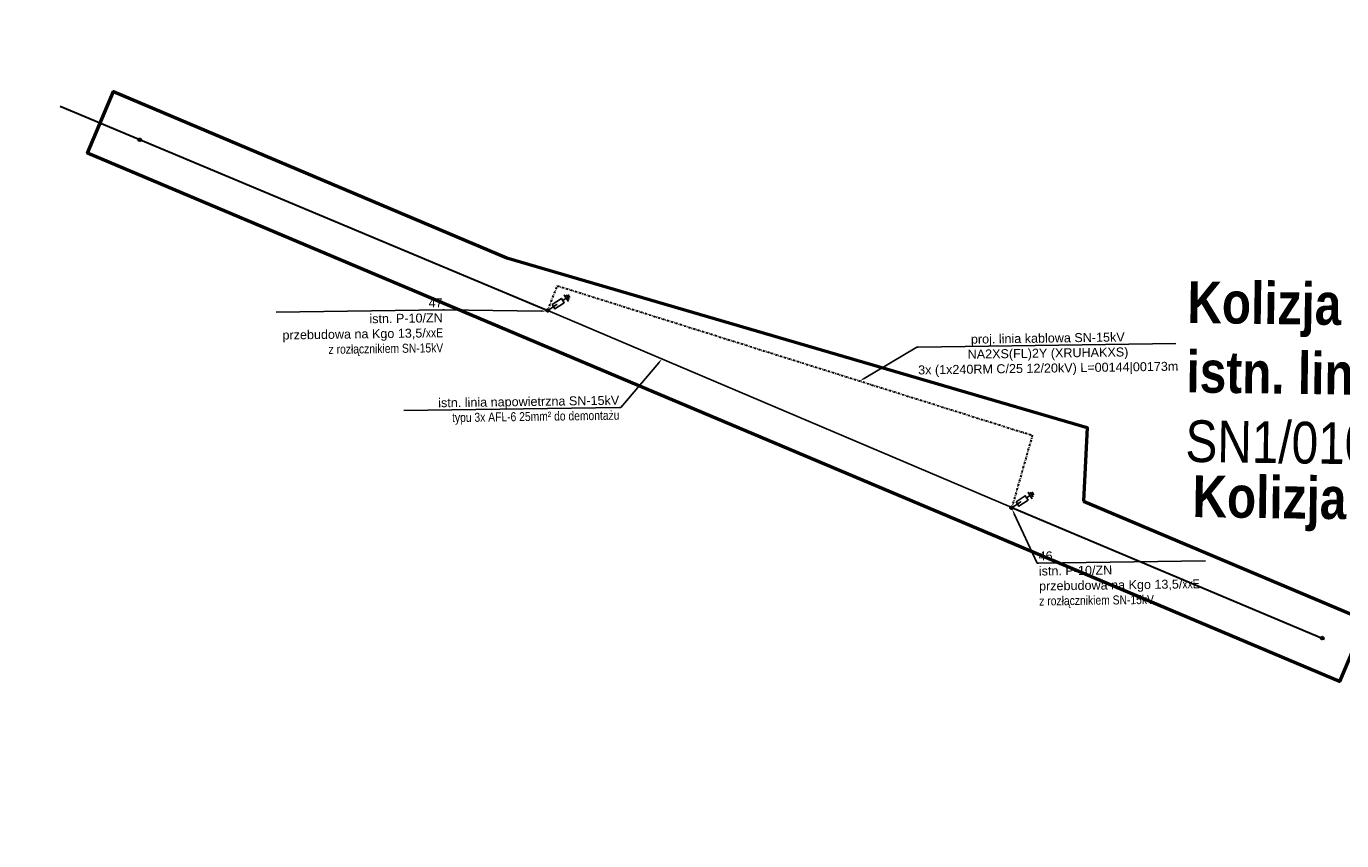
# Model space of a CAD drawing. Header units: millimetres. Extents: x 6504137 to 6515825, y 5737606 to 5784558.
# Tile 65 of 115: x 6512856 to 6513171, y 5760967 to 5761163. Entities that reach past the tile are written whole.
import ezdxf
from ezdxf import colors
from ezdxf.entities.mleader import LeaderData, LeaderLine
from ezdxf.math import Vec2, Vec3

# ---------------------------------------------------------------- set-up
doc = ezdxf.new("R2010")
doc.units = ezdxf.units.MM
doc.linetypes.add('KRESKAKROPKA', pattern=[1, 0.5, -0.25, 0, -0.25])
for name, color, linetype in [('- kolizja linia SN', 1, 'Continuous'), ('_-demontaż', 1, 'DEMONTAZ'), ('_Kąt załomu', 7, 'Continuous'), ('_Opisy', 7, 'Continuous')]:
    doc.layers.add(name, color=color, linetype=linetype)
for name, color, linetype, lineweight in [('-Linia kablowa SN', 1, 'KRESKAKROPKA', 30), ('_trasa_slupy', 1, 'Continuous', 20), ('_Zakres mapy projektowej', 4, 'Continuous', 50)]:
    doc.layers.add(name, color=color, linetype=linetype, lineweight=lineweight)
doc.layers.add('istn. linia nap.', color=7, linetype='Continuous', lineweight=0, true_color=0x000000)
doc.styles.add('Arial_Narr', font='ARIALN.TTF')
doc.styles.get("Standard").update_dxf_attribs({"font": 'ARIALN.TTF'})
doc.linetypes.add('DEMONTAZ', pattern='A,1,["x",Standard,S=1,R=0,X=-0.1,Y=-0.35],1', length=2)
doc.dimstyles.new('Kat załomu', dxfattribs={"dimtxt": 2.2, "dimasz": 5, "dimexe": 0.18, "dimexo": 0.0625, "dimtad": 0, "dimtih": 1, "dimtoh": 1, "dimdec": 4, "dimzin": 0, "dimdsep": 46, "dimtxsty": 'Standard', "dimcen": 0.9, "dimse1": 1, "dimse2": 1, "dimadec": 0, "dimazin": 0, "dimtfac": 1, "dimtdec": 4, "dimtofl": 0, "dimtmove": 0, "dimatfit": 3, "dimfxl": 1, "dimtolj": 1, "dimtzin": 0, "dimarcsym": 0})

# ---------------------------------------------------------------- blocks, each defined once
blk = doc.blocks.new('*D36')
at = {"layer": '_Kąt załomu', "color": 0, "lineweight": -2, "transparency": 16777216}
for start, end in [(15.8019, 77.7867), (297.241, 359.2576)]:
    blk.add_arc((6512550.21, 5763015.53), 21.59, start, end, dxfattribs=at)
at = {"layer": '_Kąt załomu', "color": 0, "transparency": 16777216}
for points in [[(6512554.69, 5763035.8), (6512554.86, 5763037.46), (6512549.8, 5763037.11)], [(6512560.38, 5762995.55), (6512559.8, 5762997.11), (6512555.41, 5762994.58)]]:
    blk.add_solid(points, dxfattribs=at)
at = {"layer": 'Defpoints', "color": 0, "transparency": 16777216}
for p in [(6512523.51, 5764422.88), (6512567.81, 5763028.02), (6512550.21, 5763015.53), (6513310.87, 5759951.21)]:
    blk.add_point(p, dxfattribs=at)
at = {"layer": '_Kąt załomu', "color": 0, "transparency": 16777216, "insert": (6512571.61, 5763018.35), "char_height": 2.2, "attachment_point": 5, "rotation": 276}
blk.add_mtext('\\A1;167°', dxfattribs=at)
blk = doc.blocks.new('*D37')
at = {"layer": '_Kąt załomu', "color": 0, "lineweight": -2, "transparency": 16777216}
for start, end in [(11.0255, 91.3072), (274.5661, 354.7857)]:
    blk.add_arc((6513310.87, 5759951.21), 22.72, start, end, dxfattribs=at)
at = {"layer": '_Kąt załomu', "color": 0, "transparency": 16777216}
for points in [[(6513310.46, 5759973.1), (6513310.24, 5759974.75), (6513305.4, 5759973.26)], [(6513312.66, 5759927.73), (6513312.71, 5759929.39), (6513307.68, 5759928.71)]]:
    blk.add_solid(points, dxfattribs=at)
at = {"layer": 'Defpoints', "color": 0, "transparency": 16777216}
for p in [(6512550.21, 5763015.53), (6513310.87, 5759951.21), (6513330.4, 5759939.6), (6513238.18, 5759438.35)]:
    blk.add_point(p, dxfattribs=at)
at = {"layer": '_Kąt załomu', "color": 0, "transparency": 16777216, "insert": (6513333.56, 5759952.37), "char_height": 2.2, "attachment_point": 5, "rotation": 276}
blk.add_mtext('\\A1;202°', dxfattribs=at)
blk = doc.blocks.new('OKRAG_PELNY')
at = {"color": 0}
blk.add_lwpolyline([(0.5, 0), (0.482963, -0.12941), (0.433013, -0.25), (0.353553, -0.353553), (0.25, -0.433013), (0.12941, -0.482963), (0, -0.5), (-0.12941, -0.482963), (-0.25, -0.433013), (-0.353553, -0.353553), (-0.433013, -0.25), (-0.482963, -0.12941), (-0.5, 0), (-0.482963, 0.12941), (-0.433013, 0.25), (-0.353553, 0.353553), (-0.25, 0.433013), (-0.12941, 0.482963), (0, 0.5), (0.12941, 0.482963), (0.25, 0.433013), (0.353553, 0.353553), (0.433013, 0.25), (0.482963, 0.12941)], close=True, dxfattribs=at)

msp = doc.modelspace()

# ---------------------------------------------------------------- linework, layer by layer
at = {"layer": '- kolizja linia SN', "linetype": 'ByBlock'}
for points in [[(6512984.40519, 5761097.02275), (6512985.25496, 5761097.5804), (6512984.76766, 5761098.32295), (6512985.7644, 5761096.80408)], [(6512985.95972, 5761097.28954), (6512985.95972, 5761097.28954), (6512985.25438, 5761098.36436)], [(6512985.73037, 5761098.37997), (6512985.73037, 5761098.37997), (6512986.12635, 5761097.77657)], [(6512982.17277, 5761095.55775), (6512982.99069, 5761096.0945), (6512980.80787, 5761094.65657)]]:
    msp.add_lwpolyline(points, dxfattribs=at)
msp.add_lwpolyline([(6512981.84846, 5761096.05195), (6512984.08087, 5761097.51695), (6512984.75962, 5761096.48265), (6512982.52721, 5761095.01765)], close=True, dxfattribs=at)
at = {"layer": '- kolizja linia SN', "linetype": 'ByBlock', "elevation": 100}
for points in [[(6513095.71364, 5761049.68264), (6513096.5634, 5761050.24029), (6513096.07611, 5761050.98284), (6513097.07285, 5761049.46398)], [(6513097.26817, 5761049.94944), (6513097.26817, 5761049.94944), (6513096.56282, 5761051.02426)], [(6513097.03881, 5761051.03987), (6513097.03881, 5761051.03987), (6513097.43479, 5761050.43646)], [(6513093.48122, 5761048.21764), (6513094.29914, 5761048.75439), (6513092.11632, 5761047.31647)]]:
    msp.add_lwpolyline(points, dxfattribs=at)
msp.add_lwpolyline([(6513093.15691, 5761048.71184), (6513095.38932, 5761050.17685), (6513096.06807, 5761049.14255), (6513093.83565, 5761047.67755)], close=True, dxfattribs=at)
at = {"layer": '-Linia kablowa SN', "elevation": 100}
msp.add_lwpolyline([(6512980.82205, 5761094.66074), (6512980.82205, 5761094.66074), (6512980.82205, 5761094.66074), (6512980.82205, 5761094.66074), (6512980.82205, 5761094.66074), (6512980.82205, 5761094.66074), (6512980.82205, 5761094.66074), (6512980.82205, 5761094.66074), (6512980.82205, 5761094.66074), (6512980.82205, 5761094.66074), (6512980.82205, 5761094.66074), (6512980.82205, 5761094.66074), (6512980.82205, 5761094.66074), (6512980.82205, 5761094.66074), (6512980.82205, 5761094.66074), (6512980.82205, 5761094.66074), (6512980.82205, 5761094.66074), (6512980.82205, 5761094.66074), (6512980.82205, 5761094.66074), (6512980.82205, 5761094.66074), (6512980.82205, 5761094.66074), (6512980.82205, 5761094.66074), (6512980.82205, 5761094.66074), (6512980.82205, 5761094.66074), (6512980.82205, 5761094.66074), (6512980.82205, 5761094.66074), (6512980.82205, 5761094.66074), (6512980.82205, 5761094.66074), (6512980.82205, 5761094.66074), (6512980.82205, 5761094.66074), (6512980.82205, 5761094.66074), (6512980.82205, 5761094.66074), (6512980.82205, 5761094.66074), (6512980.82205, 5761094.66074), (6512980.82205, 5761094.66074), (6512980.82205, 5761094.66074), (6512980.82205, 5761094.66074), (6512980.82205, 5761094.66074), (6512980.82205, 5761094.66074), (6512980.82205, 5761094.66074), (6512980.82205, 5761094.66074), (6512980.82205, 5761094.66074), (6512980.82205, 5761094.66074), (6512980.82205, 5761094.66074), (6512980.82205, 5761094.66074), (6512980.82205, 5761094.66074), (6512980.82205, 5761094.66074), (6512980.82205, 5761094.66074), (6512980.82205, 5761094.66074), (6512980.82205, 5761094.66074), (6512980.82205, 5761094.66074), (6512980.82205, 5761094.66074), (6512980.82205, 5761094.66074), (6512980.82205, 5761094.66074), (6512980.82205, 5761094.66074), (6512980.82205, 5761094.66074), (6512980.82205, 5761094.66074), (6512980.82205, 5761094.66074), (6512980.82205, 5761094.66074), (6512980.82205, 5761094.66074), (6512980.82205, 5761094.66074), (6512980.82205, 5761094.66074), (6512980.82205, 5761094.66074), (6512980.82205, 5761094.66074), (6512980.82205, 5761094.66074), (6512980.82205, 5761094.66074), (6512980.82205, 5761094.66074), (6512980.82205, 5761094.66074), (6512980.82205, 5761094.66074), (6512980.82205, 5761094.66074), (6512980.82205, 5761094.66074), (6512980.82205, 5761094.66074), (6512980.82205, 5761094.66074), (6512980.82205, 5761094.66074), (6512980.82205, 5761094.66074), (6512980.82205, 5761094.66074), (6512980.82205, 5761094.66074), (6512980.82205, 5761094.66074), (6512980.82205, 5761094.66074), (6512980.82205, 5761094.66074), (6512980.82205, 5761094.66074), (6512980.82205, 5761094.66074), (6512980.82205, 5761094.66074), (6512980.82205, 5761094.66074), (6512980.82205, 5761094.66074), (6512980.82205, 5761094.66074), (6512980.82205, 5761094.66074), (6512980.82205, 5761094.66074), (6512980.82205, 5761094.66074), (6512980.82205, 5761094.66074), (6512980.82205, 5761094.66074), (6512980.82205, 5761094.66074), (6512980.82205, 5761094.66074), (6512980.82205, 5761094.66074), (6512980.82205, 5761094.66074), (6512980.82205, 5761094.66074), (6512980.82205, 5761094.66074), (6512980.82205, 5761094.66074), (6512980.82205, 5761094.66074), (6512980.82205, 5761094.66074), (6512980.82205, 5761094.66074), (6512980.82205, 5761094.66074), (6512980.82205, 5761094.66074), (6512980.82205, 5761094.66074), (6512980.82205, 5761094.66074), (6512980.82205, 5761094.66074), (6512980.82205, 5761094.66074), (6512980.82205, 5761094.66074), (6512980.82205, 5761094.66074), (6512980.82205, 5761094.66074), (6512980.82205, 5761094.66074), (6512980.82205, 5761094.66074), (6512980.82205, 5761094.66074), (6512980.82205, 5761094.66074), (6512980.82205, 5761094.66074), (6512980.82205, 5761094.66074), (6512980.82205, 5761094.66074), (6512980.82205, 5761094.66074), (6512980.82205, 5761094.66074), (6512980.82205, 5761094.66074), (6512980.82205, 5761094.66074), (6512980.82205, 5761094.66074), (6512980.82205, 5761094.66074), (6512980.82205, 5761094.66074), (6512980.82205, 5761094.66074), (6512980.82205, 5761094.66074), (6512980.82205, 5761094.66074), (6512980.82205, 5761094.66074), (6512980.82205, 5761094.66074), (6512980.82205, 5761094.66074), (6512980.82205, 5761094.66074), (6512980.82205, 5761094.66074), (6512980.82205, 5761094.66074), (6512980.82205, 5761094.66074), (6512980.82205, 5761094.66074), (6512980.82205, 5761094.66074), (6512980.82205, 5761094.66074), (6512980.82205, 5761094.66074), (6512980.82205, 5761094.66074), (6512980.82205, 5761094.66074), (6512980.82205, 5761094.66074), (6512980.82205, 5761094.66074), (6512980.82205, 5761094.66074), (6512980.82205, 5761094.66074), (6512980.82205, 5761094.66074), (6512980.82205, 5761094.66074), (6512980.82205, 5761094.66074), (6512980.82205, 5761094.66074), (6512980.82205, 5761094.66074), (6512980.82205, 5761094.66074), (6512980.82205, 5761094.66074), (6512980.82205, 5761094.66074), (6512980.82205, 5761094.66074), (6512980.82205, 5761094.66074), (6512980.82205, 5761094.66074), (6512980.82205, 5761094.66074), (6512980.82205, 5761094.66074), (6512980.82205, 5761094.66074), (6512980.82205, 5761094.66074), (6512980.82205, 5761094.66074), (6512980.82205, 5761094.66074), (6512980.82205, 5761094.66074), (6512980.82205, 5761094.66074), (6512980.82205, 5761094.66074), (6512980.82205, 5761094.66074), (6512980.82205, 5761094.66074), (6512980.82205, 5761094.66074), (6512980.82205, 5761094.66074), (6512980.82205, 5761094.66074), (6512980.82205, 5761094.66074), (6512980.82205, 5761094.66074), (6512980.82205, 5761094.66074), (6512980.82205, 5761094.66074), (6512980.82205, 5761094.66074), (6512980.82205, 5761094.66074), (6512980.82205, 5761094.66074), (6512980.82205, 5761094.66074), (6512980.82205, 5761094.66074), (6512980.82205, 5761094.66074), (6512980.82205, 5761094.66074), (6512980.82205, 5761094.66074), (6512980.82205, 5761094.66074), (6512980.82205, 5761094.66074), (6512980.82205, 5761094.66074), (6512980.82205, 5761094.66074), (6512980.82205, 5761094.66074), (6512980.82205, 5761094.66074), (6512980.82205, 5761094.66074), (6512980.82205, 5761094.66074), (6512980.82205, 5761094.66074), (6512980.82205, 5761094.66074), (6512980.82205, 5761094.66074), (6512980.82205, 5761094.66074), (6512980.82205, 5761094.66074), (6512980.82205, 5761094.66074), (6512980.82205, 5761094.66074), (6512980.82205, 5761094.66074), (6512980.82205, 5761094.66074), (6512980.82205, 5761094.66074), (6512983.13663, 5761100.57107), (6512983.13663, 5761100.57107), (6512983.13663, 5761100.57107), (6512983.13663, 5761100.57107), (6512983.13663, 5761100.57107), (6512983.13663, 5761100.57107), (6512983.13663, 5761100.57107), (6512983.13663, 5761100.57107), (6512983.13663, 5761100.57107), (6512983.13663, 5761100.57107), (6512983.13663, 5761100.57107), (6512983.13663, 5761100.57107), (6512983.13663, 5761100.57107), (6512983.13663, 5761100.57107), (6512983.13663, 5761100.57107), (6512983.13663, 5761100.57107), (6512983.13663, 5761100.57107), (6512983.13663, 5761100.57107), (6512983.13663, 5761100.57107), (6512983.13663, 5761100.57107), (6512983.13663, 5761100.57107), (6512983.13663, 5761100.57107), (6512983.13663, 5761100.57107), (6512983.13663, 5761100.57107), (6512983.13663, 5761100.57107), (6512983.13663, 5761100.57107), (6512983.13663, 5761100.57107), (6512983.13663, 5761100.57107), (6512983.13663, 5761100.57107), (6512983.13663, 5761100.57107), (6512983.13663, 5761100.57107), (6512983.13663, 5761100.57107), (6512983.13663, 5761100.57107), (6513034.39335, 5761084.42904), (6513034.39335, 5761084.42904), (6513034.39335, 5761084.42904), (6513034.39335, 5761084.42904), (6513034.39335, 5761084.42904), (6513034.39335, 5761084.42904), (6513034.39335, 5761084.42904), (6513034.39335, 5761084.42904), (6513034.39335, 5761084.42904), (6513034.39335, 5761084.42904), (6513034.39335, 5761084.42904), (6513034.39335, 5761084.42904), (6513034.39335, 5761084.42904), (6513034.39335, 5761084.42904), (6513034.39335, 5761084.42904), (6513034.39335, 5761084.42904), (6513034.39335, 5761084.42904), (6513034.39335, 5761084.42904), (6513034.39335, 5761084.42904), (6513034.39335, 5761084.42904), (6513034.39335, 5761084.42904), (6513034.39335, 5761084.42904), (6513034.39335, 5761084.42904), (6513034.39335, 5761084.42904), (6513034.39335, 5761084.42904), (6513034.39335, 5761084.42904), (6513034.39335, 5761084.42904), (6513034.39335, 5761084.42904), (6513034.39335, 5761084.42904), (6513034.39335, 5761084.42904), (6513034.39335, 5761084.42904), (6513034.39335, 5761084.42904), (6513034.39335, 5761084.42904), (6513097.0708, 5761064.69007), (6513097.0708, 5761064.69007), (6513097.0708, 5761064.69007), (6513097.0708, 5761064.69007), (6513097.0708, 5761064.69007), (6513097.0708, 5761064.69007), (6513097.0708, 5761064.69007), (6513097.0708, 5761064.69007), (6513097.0708, 5761064.69007), (6513097.0708, 5761064.69007), (6513097.0708, 5761064.69007), (6513097.0708, 5761064.69007), (6513097.0708, 5761064.69007), (6513097.0708, 5761064.69007), (6513097.0708, 5761064.69007), (6513097.0708, 5761064.69007), (6513097.0708, 5761064.69007), (6513097.0708, 5761064.69007), (6513097.0708, 5761064.69007), (6513097.0708, 5761064.69007), (6513097.0708, 5761064.69007), (6513097.0708, 5761064.69007), (6513097.0708, 5761064.69007), (6513097.0708, 5761064.69007), (6513097.0708, 5761064.69007), (6513097.0708, 5761064.69007), (6513097.0708, 5761064.69007), (6513097.0708, 5761064.69007), (6513097.0708, 5761064.69007), (6513097.0708, 5761064.69007), (6513097.0708, 5761064.69007), (6513097.0708, 5761064.69007), (6513097.0708, 5761064.69007), (6513092.14231, 5761047.34558), (6513092.14231, 5761047.34558), (6513092.14231, 5761047.34558), (6513092.14231, 5761047.34558), (6513092.14231, 5761047.34558), (6513092.14231, 5761047.34558), (6513092.14231, 5761047.34558), (6513092.14231, 5761047.34558), (6513092.14231, 5761047.34558), (6513092.14231, 5761047.34558), (6513092.14231, 5761047.34558), (6513092.14231, 5761047.34558), (6513092.14231, 5761047.34558), (6513092.14231, 5761047.34558), (6513092.14231, 5761047.34558), (6513092.14231, 5761047.34558), (6513092.14231, 5761047.34558), (6513092.14231, 5761047.34558), (6513092.14231, 5761047.34558), (6513092.14231, 5761047.34558), (6513092.14231, 5761047.34558), (6513092.14231, 5761047.34558), (6513092.14231, 5761047.34558), (6513092.14231, 5761047.34558), (6513092.14231, 5761047.34558), (6513092.14231, 5761047.34558), (6513092.14231, 5761047.34558), (6513092.14231, 5761047.34558), (6513092.14231, 5761047.34558), (6513092.14231, 5761047.34558), (6513092.14231, 5761047.34558), (6513092.14231, 5761047.34558), (6513092.14231, 5761047.34558)], dxfattribs=at)
at = {"layer": '_-demontaż', "linetype": 'DEMONTAZ', "ltscale": 2}
msp.add_lwpolyline([(6513092.14231, 5761047.34558), (6512980.82205, 5761094.66074), (6512980.82205, 5761094.66074), (6512980.82205, 5761094.66074), (6512980.82205, 5761094.66074), (6512980.82205, 5761094.66074)], dxfattribs=at)
at = {"layer": '_Zakres mapy projektowej'}
msp.add_lwpolyline([(6513109.35561, 5761048.89163), (6513177.00899, 5761020.32916), (6513170.78586, 5761005.58899), (6512870.39787, 5761132.40934), (6512876.621, 5761147.14951), (6512971.01123, 5761107.29904), (6513110.20442, 5761066.59538)], close=True, dxfattribs=at)
at = {"layer": 'istn. linia nap.', "color": 18, "linetype": 'Continuous', "lineweight": 30, "true_color": 0x000000}
for p, q in [((6512863.81956, 5761143.64106), (6512980.82205, 5761094.66074)), ((6513092.14231, 5761047.34558), (6513167.14683, 5761015.79975))]:
    msp.add_line(p, q, dxfattribs=at)

# ---------------------------------------------------------------- block references
at = {"layer": '-Linia kablowa SN', "color": 1, "lineweight": 18, "xscale": 0.7000000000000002, "yscale": 0.7000000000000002, "rotation": 300.621935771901}
for p in [(6512882.9102, 5761135.55894, 100), (6512980.80787, 5761094.65657), (6513092.11632, 5761047.31647, 100), (6513166.62373, 5761016.04673, 100)]:
    msp.add_blockref('OKRAG_PELNY', p, dxfattribs=at)

# ---------------------------------------------------------------- texts
at = {"layer": '_trasa_slupy', "insert": (6513134.36779, 5761101.66114), "char_height": 10, "width": 348.1955042, "attachment_point": 1, "rotation": 359.205026, "style": 'Arial_Narr'}
msp.add_mtext('{\\fArial Narrow|b1|i0|c238|p34;Kolizja nr }19\\P{\\fArial Narrow|b1|i0|c238|p34;istn. linia nap SN 15kV\\P}SN1/01009/08', dxfattribs=at)
at = {"layer": '_trasa_slupy', "color": 5, "insert": (6513135.58694, 5761055.07791), "char_height": 10, "width": 348.1955042, "attachment_point": 1, "rotation": 359.205026, "style": 'Arial_Narr'}
msp.add_mtext('{\\fArial Narrow|b1|i0|c238|p34;Kolizja nr }8-SN', dxfattribs=at)

# ---------------------------------------------------------------- dimensions: what is measured, and where the dimension line sits
at = {"layer": '_Kąt załomu'}
for base, center, p1, p2, picture, middle in [((6512567.81123, 5763028.02479), (6512550.208, 5763015.528), (6512523.51, 5764422.884), (6513310.872, 5759951.209), '*D36', (6512571.61067, 5763018.35098)), ((6513330.40303, 5759939.59784), (6513310.872, 5759951.209), (6512550.208, 5763015.528), (6513238.178, 5759438.352), '*D37', (6513333.56396, 5759952.37309))]:
    dim = msp.add_angular_dim_3p(base=base, center=center, p1=p1, p2=p2, dimstyle='Kat załomu', dxfattribs=at)
    dim.commit()
    dim.dimension.update_dxf_attribs({"geometry": picture, "text_midpoint": middle, "text_rotation": 276})

# ---------------------------------------------------------------- leaders
at = {"layer": '_Opisy', "linetype": 'Continuous'}
ml = msp.add_multileader_mtext('Standard', dxfattribs=at)
ml.set_content('{\\fArial|b0|i0|c238|p34;47      \\P\\C256;istn. P-10/ZN\\Pprzebudowa na Kgo 13,5/}xxE\\Pz rozłącznikiem SN-15kV', color=256)
ml.set_leader_properties()
ml.build(insert=Vec2(0, 0))
ml.multileader.update_dxf_attribs({"text_left_attachment_type": 6, "text_right_attachment_type": 6, "dogleg_length": 0.36, "arrow_head_size": 1.2, "scale": 0.8})
ctx = ml.context
ctx.base_point, ctx.scale, ctx.char_height, ctx.arrow_head_size, ctx.landing_gap_size, ctx.plane_origin, ctx.plane_x_axis, ctx.plane_y_axis = Vec3(6512917.33815, 5761094.2429), 0.8, 2.16, 1.2, 0.072, Vec3(6512820.43721, 5761208.20959), Vec3(0.999892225, 0.014681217), Vec3(-0.014681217, 0.999892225)
ctx.left_attachment, ctx.right_attachment, ctx.text_align_type = 6, 6, 2
notes = []
notes.append((ctx, [(0, (1, 1, 0), (6512955.95202, 5761094.80985), (-0.999892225, -0.014681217), 0.288, [(0, [(6512980.50668, 5761094.47829)], 0, [])])]))
ctx.mtext.insert, ctx.mtext.text_direction, ctx.mtext.rotation, ctx.mtext.alignment, ctx.mtext.flow_direction = Vec3(6512955.55115, 5761097.59046), Vec3(0.999892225, 0.014681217), 0.014681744, 3, 5
ml = msp.add_multileader_mtext('Standard', dxfattribs=at)
ml.set_content('\\pxqc;{\\fArial|b0|i0|c238|p34;proj. linia kablowa SN-15kV \\PNA2XS(FL)2Y (XRUHAKXS)\\P\\C256;3x (1x240RM C/25 12/20kV) L=00144|00173m }', color=256)
ml.set_leader_properties()
ml.build(insert=Vec2(0, 0))
ml.multileader.update_dxf_attribs({"text_left_attachment_type": 6, "text_right_attachment_type": 6, "dogleg_length": 0.36, "arrow_head_size": 1.2, "scale": 0.8})
ctx = ml.context
ctx.base_point, ctx.scale, ctx.char_height, ctx.arrow_head_size, ctx.landing_gap_size, ctx.plane_origin, ctx.plane_x_axis, ctx.plane_y_axis = Vec3(6513069.68279, 5761085.8149, 10.3), 0.8, 2.16, 1.2, 0.072, Vec3(6513080.06158, 5761194.20089, 10.3), Vec3(0.999892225, 0.014681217), Vec3(-0.014681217, 0.999892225)
ctx.left_attachment, ctx.right_attachment = 6, 6
notes.append((ctx, [(1, (1, 1, 0), (6513069.39482, 5761085.81067, 10.3), (0.999892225, 0.014681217), 0.288, [(1, [(6513055.68518, 5761077.72361, 10.3)], 0, [])])]))
ctx.mtext.insert, ctx.mtext.text_direction, ctx.mtext.rotation, ctx.mtext.alignment, ctx.mtext.flow_direction = Vec3(6513100.76465, 5761089.10344, 10.3), Vec3(0.999892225, 0.014681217), 0.014681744, 2, 5
ml = msp.add_multileader_mtext('Standard', dxfattribs=at)
ml.set_content('{\\fArial|b0|i0|c238|p34;istn. linia napowietrzna SN-15kV \\P}typu 3x AFL-6 25mm² do demontażu', color=256)
ml.set_leader_properties()
ml.build(insert=Vec2(0, 0))
ml.multileader.update_dxf_attribs({"text_left_attachment_type": 6, "text_right_attachment_type": 6, "dogleg_length": 0.36, "arrow_head_size": 1.2, "scale": 0.8})
ctx = ml.context
ctx.base_point, ctx.scale, ctx.char_height, ctx.arrow_head_size, ctx.landing_gap_size, ctx.plane_origin, ctx.plane_x_axis, ctx.plane_y_axis = Vec3(6512954.69983, 5761070.73627, 10.3), 0.8, 2.16, 1.2, 0.072, Vec3(6512999.5853, 5760899.42949, 10.3), Vec3(0.999892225, 0.014681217), Vec3(-0.014681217, 0.999892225)
ctx.left_attachment, ctx.right_attachment, ctx.text_align_type = 6, 6, 2
notes.append((ctx, [(1, (1, 1, 0), (6512998.34333, 5761071.37708, 10.3), (-0.999892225, -0.014681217), 0.288, [(1, [(6513008.2206, 5761083.01536, 10.3)], 0, [])])]))
ctx.mtext.insert, ctx.mtext.text_direction, ctx.mtext.rotation, ctx.mtext.alignment, ctx.mtext.flow_direction = Vec3(6512997.94179, 5761074.20336, 10.3), Vec3(0.999892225, 0.014681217), 0.014681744, 3, 5
ml = msp.add_multileader_mtext('Standard', dxfattribs=at)
ml.set_content('{\\fArial|b0|i0|c238|p34;46      \\P\\C256;istn. P-10/ZN\\Pprzebudowa na Kgo 13,5/}xxE\\Pz rozłącznikiem SN-15kV', color=256)
ml.set_leader_properties()
ml.build(insert=Vec2(0, 0))
ml.multileader.update_dxf_attribs({"text_left_attachment_type": 6, "text_right_attachment_type": 6, "dogleg_length": 0.36, "arrow_head_size": 1.2, "scale": 0.8})
ctx = ml.context
ctx.base_point, ctx.scale, ctx.char_height, ctx.arrow_head_size, ctx.landing_gap_size, ctx.plane_origin, ctx.plane_x_axis, ctx.plane_y_axis = Vec3(6513098.53688, 5761034.01322), 0.8, 2.16, 1.2, 0.072, Vec3(6512969.37966, 5761133.37845), Vec3(0.999892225, 0.014681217), Vec3(-0.014681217, 0.999892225)
ctx.left_attachment, ctx.right_attachment = 6, 6
notes.append((ctx, [(0, (1, 1, 0), (6513098.24891, 5761034.00899), (0.999892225, 0.014681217), 0.288, [(0, [(6513092.21057, 5761046.9794)], 0, [])])]))
ctx.mtext.insert, ctx.mtext.text_direction, ctx.mtext.rotation, ctx.mtext.flow_direction = Vec3(6513098.56784, 5761036.80901), Vec3(0.999892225, 0.014681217), 0.014681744, 5
for ctx, leaders in notes:
    for number, flags, end, landing, length, lines in leaders:
        leader = LeaderData()
        leader.index, (leader.has_last_leader_line, leader.has_dogleg_vector, leader.attachment_direction) = number, flags
        leader.last_leader_point, leader.dogleg_vector, leader.dogleg_length = Vec3(end), Vec3(landing), length
        for number, points, colour, breaks in lines:
            line = LeaderLine()
            line.index, line.vertices, line.color, line.breaks = number, Vec3.list(points), colors.encode_raw_color(colour), breaks
            leader.lines.append(line)
        ctx.leaders.append(leader)

doc.saveas('drawing.dxf')
